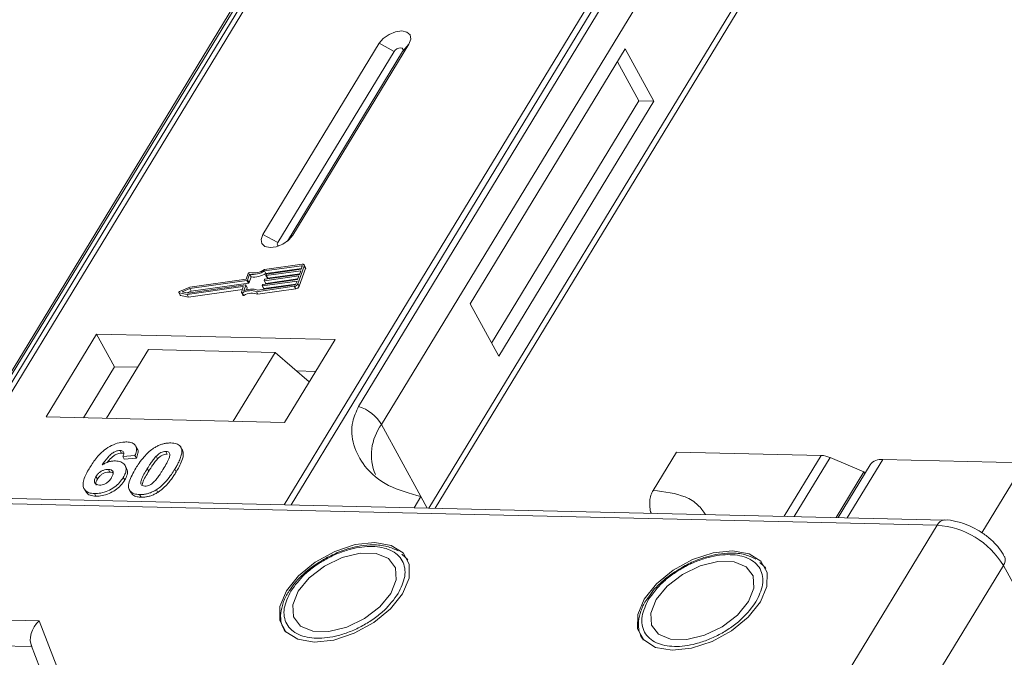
# Model space of a CAD drawing. Header units: millimetres. Extents: x 2145 to 3607, y 659 to 1692.
# Tile 82 of 85: x 3415 to 3462, y 1450 to 1481. Entities that reach past the tile are written whole.
import ezdxf

# ---------------------------------------------------------------- set-up
doc = ezdxf.new("R2010")
doc.units = ezdxf.units.MM

msp = doc.modelspace()

# ---------------------------------------------------------------- linework, layer by layer
at = {"color": 7, "linetype": 'Continuous', "lineweight": 15}
for p, q in [((3432.948, 1493.397), (3411.158, 1457.588)), ((3411.427, 1457.582), (3433.234, 1493.419)), ((3449.45, 1493.046), (3427.644, 1457.21)), ((3427.977, 1457.202), (3449.767, 1493.012)), ((3428.923, 1487.332), (3413.61, 1462.166)), ((3413.824, 1462.352), (3429.137, 1487.518)), ((3446.541, 1487.119), (3431.228, 1461.953)), ((3432.336, 1461.076), (3447.649, 1486.242)), ((3449.891, 1482.144), (3434.621, 1457.049)), ((3434.919, 1457.043), (3449.924, 1481.703)), ((3432.22, 1479.439), (3426.618, 1470.232)), ((3428.055, 1470.199), (3433.657, 1479.406)), ((3432.22, 1479.439), (3432.941, 1479.049)), ((3433.657, 1479.406), (3433.35, 1479.039)), ((3444.072, 1479.166), (3436.603, 1466.89)), ((3445.452, 1476.645), (3444.072, 1479.166)), ((3432.941, 1479.049), (3427.338, 1469.842)), ((3427.798, 1469.915), (3433.35, 1479.039)), ((3444.734, 1476.661), (3443.699, 1478.553)), ((3437.637, 1464.999), (3444.734, 1476.661)), ((3437.982, 1464.369), (3445.452, 1476.645)), ((3445.452, 1476.645), (3444.734, 1476.661)), ((3427.338, 1469.842), (3426.618, 1470.232)), ((3428.055, 1470.199), (3427.866, 1469.973)), ((3428.511, 1468.798), (3426.694, 1468.54)), ((3428.485, 1468.727), (3426.697, 1468.473)), ((3428.304, 1467.86), (3428.61, 1468.711)), ((3428.467, 1468.556), (3428.518, 1468.698)), ((3428.512, 1468.679), (3428.485, 1468.727)), ((3428.678, 1468.64), (3428.609, 1468.766)), ((3428.61, 1468.711), (3428.679, 1468.585)), ((3425.908, 1468.352), (3425.81, 1468.078)), ((3425.981, 1468.312), (3425.882, 1468.038)), ((3426.05, 1468.186), (3425.981, 1468.312)), ((3428.353, 1468.237), (3426.693, 1468.002)), ((3426.766, 1468.347), (3426.697, 1468.473)), ((3426.718, 1468.072), (3428.378, 1468.308)), ((3426.765, 1468.264), (3426.778, 1468.3)), ((3426.765, 1468.255), (3426.834, 1468.129)), ((3426.766, 1468.347), (3428.48, 1468.591)), ((3428.442, 1468.486), (3426.782, 1468.25)), ((3426.851, 1468.124), (3426.782, 1468.25)), ((3426.807, 1468.321), (3428.467, 1468.556)), ((3426.851, 1468.124), (3428.391, 1468.342)), ((3428.289, 1468.06), (3428.353, 1468.237)), ((3428.373, 1467.734), (3428.679, 1468.585)), ((3428.378, 1468.308), (3428.442, 1468.486)), ((3423.017, 1467.412), (3425.777, 1467.804)), ((3425.853, 1468.017), (3423.094, 1467.625)), ((3425.81, 1468.078), (3423.1, 1467.693)), ((3423.163, 1467.499), (3425.922, 1467.891)), ((3425.793, 1467.79), (3425.695, 1467.516)), ((3425.862, 1467.673), (3425.793, 1467.799)), ((3425.862, 1467.664), (3425.793, 1467.79)), ((3425.922, 1467.891), (3425.853, 1468.017)), ((3425.951, 1467.912), (3425.882, 1468.038)), ((3425.951, 1467.912), (3426.05, 1468.186)), ((3426.366, 1467.551), (3428.154, 1467.805)), ((3426.587, 1467.768), (3426.6, 1467.803)), ((3426.587, 1467.759), (3426.656, 1467.633)), ((3428.264, 1467.989), (3426.603, 1467.753)), ((3426.672, 1467.627), (3426.603, 1467.753)), ((3426.629, 1467.824), (3428.289, 1468.06)), ((3426.672, 1467.627), (3428.212, 1467.846)), ((3426.676, 1468.016), (3426.689, 1468.051)), ((3426.676, 1468.007), (3426.745, 1467.881)), ((3426.761, 1467.875), (3426.693, 1468.002)), ((3426.761, 1467.875), (3428.301, 1468.094)), ((3428.213, 1467.847), (3428.264, 1467.989)), ((3428.373, 1467.734), (3428.304, 1467.86)), ((3422.57, 1467.431), (3422.638, 1467.305)), ((3422.585, 1467.421), (3422.973, 1467.339)), ((3422.654, 1467.295), (3422.585, 1467.421)), ((3423.1, 1467.693), (3422.609, 1467.486)), ((3422.654, 1467.295), (3423.042, 1467.213)), ((3423.094, 1467.625), (3422.732, 1467.473)), ((3422.732, 1467.473), (3423.017, 1467.412)), ((3422.973, 1467.339), (3425.659, 1467.72)), ((3423.042, 1467.213), (3422.973, 1467.339)), ((3422.977, 1467.421), (3423.163, 1467.499)), ((3423.042, 1467.213), (3425.631, 1467.58)), ((3423.163, 1467.499), (3423.094, 1467.625)), ((3425.676, 1467.706), (3425.584, 1467.449)), ((3425.584, 1467.431), (3425.653, 1467.305)), ((3425.707, 1467.3), (3425.638, 1467.426)), ((3425.673, 1467.696), (3425.659, 1467.72)), ((3425.824, 1467.559), (3425.862, 1467.664)), ((3426.312, 1467.476), (3428.129, 1467.734)), ((3426.381, 1467.35), (3426.312, 1467.476)), ((3426.381, 1467.35), (3428.198, 1467.608)), ((3428.129, 1467.734), (3428.198, 1467.608)), ((3436.603, 1466.89), (3437.982, 1464.369)), ((3418.602, 1465.437), (3416.174, 1461.447)), ((3430.095, 1465.173), (3418.602, 1465.437)), ((3418.602, 1465.437), (3419.464, 1463.861)), ((3427.667, 1461.183), (3430.095, 1465.173)), ((3419.083, 1461.38), (3421.1, 1464.695)), ((3427.206, 1464.555), (3421.1, 1464.695)), ((3427.206, 1464.555), (3425.189, 1461.24)), ((3428.85, 1463.127), (3427.206, 1464.555)), ((3419.464, 1463.861), (3417.97, 1461.406)), ((3420.577, 1463.835), (3419.464, 1463.861)), ((3429.161, 1463.638), (3428.237, 1463.659)), ((3416.174, 1461.447), (3427.667, 1461.183)), ((3432.336, 1461.076), (3434.233, 1457.609)), ((3419.739, 1459.83), (3419.808, 1459.704)), ((3420.561, 1459.918), (3420.492, 1460.044)), ((3421.942, 1459.779), (3422.011, 1459.653)), ((3422.623, 1460.04), (3422.616, 1460.051)), ((3422.695, 1459.921), (3422.764, 1459.795)), ((3445.418, 1457.908), (3446.539, 1459.749)), ((3446.539, 1459.749), (3453.523, 1459.589)), ((3420.457, 1459.579), (3419.873, 1459.54)), ((3419.873, 1459.54), (3419.942, 1459.414)), ((3419.942, 1459.414), (3420.526, 1459.452)), ((3420.457, 1459.579), (3420.526, 1459.452)), ((3421.54, 1459.42), (3421.471, 1459.546)), ((3453.523, 1459.589), (3451.739, 1456.657)), ((3453.942, 1459.49), (3452.211, 1456.646)), ((3453.942, 1459.49), (3455.572, 1458.795)), ((3456.484, 1459.396), (3454.775, 1456.587)), ((3456.484, 1459.396), (3463.308, 1459.24)), ((3463.308, 1459.24), (3461.255, 1455.865)), ((3419.174, 1458.917), (3419.243, 1458.791)), ((3420.051, 1458.971), (3419.982, 1459.098)), ((3421.047, 1458.953), (3421.116, 1458.827)), ((3422.374, 1458.923), (3422.443, 1458.797)), ((3454.237, 1456.599), (3455.572, 1458.795)), ((3455.874, 1459.137), (3454.329, 1456.597)), ((3455.617, 1458.714), (3455.572, 1458.795)), ((3418.575, 1458.573), (3418.644, 1458.447)), ((3419.895, 1458.532), (3419.964, 1458.406)), ((3459.468, 1456.479), (3394.102, 1457.979)), ((3418.01, 1457.982), (3418.079, 1457.856)), ((3420.197, 1457.916), (3420.266, 1457.789)), ((3421.485, 1457.936), (3421.554, 1457.81)), ((3393.737, 1457.73), (3459.103, 1456.23)), ((3418.504, 1457.752), (3418.573, 1457.626)), ((3420.678, 1457.702), (3420.747, 1457.576)), ((3434.233, 1457.609), (3433.902, 1457.066)), ((3434.233, 1457.609), (3434.538, 1457.051)), ((3459.103, 1456.23), (3454.435, 1448.558)), ((3433.511, 1454.656), (3433.315, 1454.831)), ((3433.541, 1454.636), (3433.609, 1454.546)), ((3450.75, 1454.26), (3450.554, 1454.435)), ((3450.78, 1454.241), (3450.848, 1454.15)), ((3457.624, 1446.617), (3462.293, 1454.289)), ((3462.293, 1454.289), (3483.33, 1415.836)), ((3428.015, 1453.241), (3427.907, 1453.09)), ((3445.254, 1452.846), (3445.147, 1452.694)), ((3415.847, 1451.621), (3405.146, 1451.867)), ((3416.695, 1449.423), (3415.847, 1451.621)), ((3404.315, 1450.641), (3415.483, 1450.385)), ((3415.455, 1450.456), (3416.219, 1448.476))]:
    msp.add_line(p, q, dxfattribs=at)
at = {"color": 7, "linetype": 'Continuous', "lineweight": 15, "flags": 128}
for points in [[(3433.657, 1479.406), (3433.745, 1479.642), (3433.711, 1479.844), (3433.558, 1479.983), (3433.312, 1480.036), (3433.009, 1479.995), (3432.695, 1479.868), (3432.418, 1479.672), (3432.22, 1479.439)], [(3433.35, 1479.039), (3433.375, 1479.106), (3433.365, 1479.164), (3433.322, 1479.204), (3433.252, 1479.219), (3433.165, 1479.207), (3433.076, 1479.171), (3432.997, 1479.115), (3432.941, 1479.049)], [(3426.618, 1470.232), (3426.53, 1469.995), (3426.564, 1469.793), (3426.716, 1469.654), (3426.963, 1469.601), (3427.266, 1469.642), (3427.58, 1469.769), (3427.857, 1469.965), (3428.055, 1470.199)], [(3427.338, 1469.842), (3427.313, 1469.774), (3427.323, 1469.717), (3427.367, 1469.677), (3427.371, 1469.675)], [(3428.518, 1468.698), (3428.52, 1468.705), (3428.52, 1468.711), (3428.518, 1468.717), (3428.514, 1468.721), (3428.509, 1468.725), (3428.502, 1468.727), (3428.494, 1468.728), (3428.485, 1468.727)], [(3428.511, 1468.798), (3428.537, 1468.8), (3428.56, 1468.798), (3428.581, 1468.791), (3428.597, 1468.781), (3428.608, 1468.767), (3428.614, 1468.751), (3428.615, 1468.732), (3428.61, 1468.711)], [(3426.782, 1468.25), (3426.777, 1468.249), (3426.773, 1468.25), (3426.77, 1468.251), (3426.767, 1468.253), (3426.765, 1468.255), (3426.764, 1468.258), (3426.764, 1468.261), (3426.765, 1468.264)], [(3425.777, 1467.804), (3425.781, 1467.804), (3425.785, 1467.804), (3425.788, 1467.803), (3425.791, 1467.801), (3425.793, 1467.799), (3425.794, 1467.796), (3425.794, 1467.793), (3425.793, 1467.79)], [(3426.603, 1467.753), (3426.599, 1467.753), (3426.595, 1467.753), (3426.592, 1467.754), (3426.589, 1467.756), (3426.587, 1467.758), (3426.586, 1467.761), (3426.586, 1467.764), (3426.587, 1467.768)], [(3426.693, 1468.002), (3426.688, 1468.001), (3426.684, 1468.002), (3426.681, 1468.003), (3426.678, 1468.004), (3426.676, 1468.007), (3426.675, 1468.009), (3426.675, 1468.013), (3426.676, 1468.016)], [(3422.585, 1467.421), (3422.576, 1467.425), (3422.57, 1467.431), (3422.567, 1467.44), (3422.569, 1467.45), (3422.575, 1467.46), (3422.584, 1467.47), (3422.595, 1467.479), (3422.609, 1467.486)], [(3425.638, 1467.426), (3425.626, 1467.422), (3425.614, 1467.42), (3425.604, 1467.42), (3425.594, 1467.422), (3425.588, 1467.427), (3425.583, 1467.433), (3425.582, 1467.44), (3425.584, 1467.449)], [(3425.653, 1467.305), (3425.657, 1467.3), (3425.663, 1467.296), (3425.672, 1467.294), (3425.683, 1467.294), (3425.695, 1467.296), (3425.707, 1467.3)], [(3425.659, 1467.72), (3425.664, 1467.721), (3425.668, 1467.72), (3425.671, 1467.719), (3425.674, 1467.717), (3425.676, 1467.715), (3425.677, 1467.712), (3425.677, 1467.709), (3425.676, 1467.706)], [(3429.094, 1450.602), (3430.031, 1450.699), (3431.019, 1451.021), (3431.961, 1451.536), (3432.765, 1452.194), (3433.352, 1452.931), (3433.665, 1453.674), (3433.673, 1454.35), (3433.376, 1454.894), (3432.802, 1455.252), (3432.007, 1455.389), (3431.07, 1455.292), (3430.083, 1454.97), (3429.141, 1454.454), (3428.337, 1453.796), (3427.749, 1453.06), (3427.436, 1452.317), (3427.428, 1451.64), (3427.726, 1451.096), (3428.3, 1450.739), (3429.094, 1450.602)], [(3446.334, 1450.206), (3447.271, 1450.303), (3448.258, 1450.625), (3449.2, 1451.141), (3450.004, 1451.799), (3450.592, 1452.535), (3450.905, 1453.278), (3450.913, 1453.955), (3450.615, 1454.499), (3450.041, 1454.857), (3449.247, 1454.994), (3448.31, 1454.896), (3447.322, 1454.574), (3446.38, 1454.059), (3445.576, 1453.401), (3444.989, 1452.664), (3444.676, 1451.921), (3444.668, 1451.245), (3444.965, 1450.701), (3445.539, 1450.343), (3446.334, 1450.206)], [(3428.324, 1453.046), (3428.062, 1452.393), (3428.101, 1451.811), (3428.435, 1451.373), (3429.024, 1451.13), (3429.797, 1451.113), (3430.661, 1451.322), (3431.512, 1451.733), (3432.247, 1452.297), (3432.778, 1452.944), (3433.039, 1453.598), (3433.001, 1454.179), (3432.667, 1454.618), (3432.078, 1454.86), (3431.304, 1454.878), (3430.44, 1454.669), (3429.589, 1454.258), (3428.854, 1453.694), (3428.324, 1453.046)], [(3445.563, 1452.651), (3445.302, 1451.997), (3445.34, 1451.416), (3445.674, 1450.977), (3446.263, 1450.735), (3447.037, 1450.717), (3447.901, 1450.926), (3448.752, 1451.338), (3449.487, 1451.901), (3450.017, 1452.549), (3450.279, 1453.203), (3450.24, 1453.784), (3449.906, 1454.222), (3449.317, 1454.465), (3448.544, 1454.483), (3447.679, 1454.273), (3446.829, 1453.862), (3446.094, 1453.299), (3445.563, 1452.651)]]:
    msp.add_lwpolyline(points, dxfattribs=at)
at = {"color": 7, "linetype": 'Continuous', "lineweight": 15}
for centre, radius, start, end in [((3425.975, 1468.321), 0.0736, 81.7629, 154.647), ((3426.094, 1469.48), 1.173, 264.4424, 300.9301), ((3426.152, 1469.377), 0.998, 260.3986, 302.9491), ((3426.163, 1469.354), 1.173, 264.4424, 300.9301), ((3426.812, 1468.283), 0.0381, 97.4207, 153.8527), ((3428.618, 1468.611), 0.0661, 336.9348, 26.0002), ((3425.848, 1468.055), 0.0381, 277.4207, 333.8527), ((3425.917, 1467.929), 0.0381, 277.4207, 333.8527), ((3426.634, 1467.786), 0.0381, 97.4207, 153.8527), ((3426.723, 1468.035), 0.0381, 97.4207, 153.8527), ((3426.757, 1467.89), 0.0149, 216.6597, 287.1115), ((3426.846, 1468.138), 0.0149, 216.6597, 287.1115), ((3428.099, 1467.961), 0.229, 277.4207, 333.8527), ((3428.144, 1467.881), 0.0762, 277.4207, 333.8527), ((3422.657, 1467.316), 0.0212, 210.2186, 262.8226), ((3426.03, 1466.707), 0.819, 69.8549, 118.6145), ((3426.075, 1466.692), 0.907, 71.2927, 114.8085), ((3426.099, 1466.581), 0.819, 69.8549, 118.6145), ((3425.852, 1467.668), 0.011, 336.9348, 26.0002), ((3426.668, 1467.641), 0.0149, 216.6597, 287.1115), ((3428.168, 1467.835), 0.229, 277.4207, 333.8527), ((3430.586, 1460.004), 2.052, 31.4947, 71.765), ((3434.282, 1459.613), 2.434, 143.0587, 202.974), ((3453.473, 1458.435), 1.154, 66.0507, 87.522), ((3456.404, 1458.737), 0.664, 83.0653, 142.99), ((3459.488, 1456.058), 0.422, 92.683, 155.9406), ((3458.826, 1452.182), 4.057, 31.2883, 86.0774), ((3461.951, 1454.553), 0.432, 322.3041, 24.4947)]:
    msp.add_arc(centre, radius, start, end, dxfattribs=at)
msp.add_ellipse((3416.192, 1450.991), major_axis=(0.549, 0.781), ratio=0.715737, start_param=1.232087, end_param=2.802883, dxfattribs=at)
for points, knots in [([(3431.228, 1461.953), (3431.117, 1461.707), (3430.832, 1461.077), (3430.941, 1460.059), (3431.499, 1458.985), (3432.59, 1458.065), (3433.687, 1457.761), (3434.233, 1457.609)], [0, 0, 0, 0, 0.125713, 0.321276, 0.524466, 0.763484, 1, 1, 1, 1]), ([(3418.275, 1459), (3418.327, 1459.082), (3418.483, 1459.328), (3418.756, 1459.668), (3419.145, 1459.975), (3419.507, 1460.155), (3419.825, 1460.234), (3419.996, 1460.237), (3420.058, 1460.238)], [0, 0, 0, 0, 0.142337, 0.429127, 0.589943, 0.751205, 0.909895, 1, 1, 1, 1]), ([(3420.058, 1460.238), (3420.152, 1460.229), (3420.322, 1460.213), (3420.477, 1460.095), (3420.547, 1459.921), (3420.519, 1459.737), (3420.471, 1459.614), (3420.457, 1459.579)], [0, 0, 0, 0, 0.2426908, 0.4390024, 0.635006, 0.8950587, 1, 1, 1, 1]), ([(3421.385, 1459.954), (3421.435, 1459.984), (3421.538, 1460.045), (3421.703, 1460.114), (3421.869, 1460.161), (3422.005, 1460.182), (3422.112, 1460.189), (3422.165, 1460.189), (3422.191, 1460.189)], [0, 0, 0, 0, 0.193776, 0.3936, 0.587864, 0.788908, 0.894169, 1, 1, 1, 1]), ([(3422.191, 1460.189), (3422.239, 1460.186), (3422.334, 1460.181), (3422.459, 1460.151), (3422.567, 1460.1), (3422.634, 1460.037), (3422.675, 1459.975), (3422.688, 1459.939), (3422.695, 1459.921)], [0, 0, 0, 0, 0.192627, 0.388684, 0.582013, 0.783201, 0.891038, 1, 1, 1, 1]), ([(3419.739, 1459.83), (3419.698, 1459.827), (3419.616, 1459.823), (3419.469, 1459.764), (3419.303, 1459.66), (3419.09, 1459.44), (3418.96, 1459.256), (3418.872, 1459.131)], [0, 0, 0, 0, 0.112049, 0.22438, 0.370115, 0.570276, 1, 1, 1, 1]), ([(3419.118, 1459.248), (3419.118, 1459.248), (3419.174, 1459.326), (3419.277, 1459.445), (3419.455, 1459.592), (3419.605, 1459.669), (3419.727, 1459.702), (3419.785, 1459.703), (3419.808, 1459.704)], [0, 0, 0, 0, 0.000071, 0.368569, 0.571075, 0.774891, 0.911654, 1, 1, 1, 1]), ([(3419.873, 1459.54), (3419.893, 1459.587), (3419.925, 1459.663), (3419.914, 1459.753), (3419.868, 1459.804), (3419.803, 1459.826), (3419.756, 1459.829), (3419.739, 1459.83)], [0, 0, 0, 0, 0.33384, 0.524547, 0.716372, 0.891824, 1, 1, 1, 1]), ([(3419.808, 1459.704), (3419.847, 1459.703), (3419.89, 1459.701), (3419.915, 1459.682), (3419.917, 1459.68)], [0, 0, 0, 0, 0.900108, 1, 1, 1, 1]), ([(3420.498, 1458.971), (3420.549, 1459.053), (3420.666, 1459.239), (3420.915, 1459.561), (3421.174, 1459.817), (3421.364, 1459.941), (3421.385, 1459.954)], [0, 0, 0, 0, 0.237381, 0.538918, 0.949082, 1, 1, 1, 1]), ([(3420.526, 1459.452), (3420.553, 1459.532), (3420.608, 1459.693), (3420.615, 1459.86), (3420.561, 1459.913), (3420.558, 1459.916)], [0, 0, 0, 0, 0.481785, 0.969308, 1, 1, 1, 1]), ([(3421.471, 1459.546), (3421.513, 1459.588), (3421.583, 1459.656), (3421.707, 1459.731), (3421.821, 1459.77), (3421.898, 1459.779), (3421.938, 1459.779), (3421.942, 1459.779)], [0, 0, 0, 0, 0.334804, 0.542561, 0.750382, 0.970721, 1, 1, 1, 1]), ([(3421.942, 1459.779), (3421.981, 1459.775), (3422.05, 1459.767), (3422.115, 1459.719), (3422.142, 1459.631), (3422.112, 1459.463), (3421.99, 1459.219), (3421.878, 1459.031), (3421.821, 1458.935)], [0, 0, 0, 0, 0.1056461, 0.1862213, 0.267042, 0.4315406, 0.7127076, 1, 1, 1, 1]), ([(3422.695, 1459.921), (3422.703, 1459.887), (3422.719, 1459.819), (3422.708, 1459.675), (3422.662, 1459.492), (3422.575, 1459.288), (3422.477, 1459.097), (3422.408, 1458.981), (3422.374, 1458.923)], [0, 0, 0, 0, 0.118432, 0.239329, 0.449434, 0.664178, 0.83182, 1, 1, 1, 1]), ([(3422.443, 1458.797), (3422.491, 1458.879), (3422.598, 1459.061), (3422.735, 1459.363), (3422.803, 1459.625), (3422.772, 1459.76), (3422.764, 1459.795)], [0, 0, 0, 0, 0.236775, 0.527928, 0.878334, 1, 1, 1, 1]), ([(3422.764, 1459.795), (3422.752, 1459.827), (3422.734, 1459.876), (3422.695, 1459.911), (3422.682, 1459.923)], [0, 0, 0, 0, 0.667997, 1, 1, 1, 1]), ([(3418.872, 1459.131), (3418.923, 1459.16), (3419.028, 1459.218), (3419.166, 1459.272), (3419.276, 1459.3), (3419.358, 1459.316), (3419.438, 1459.324), (3419.49, 1459.324), (3419.516, 1459.324)], [0, 0, 0, 0, 0.243654, 0.49576, 0.617892, 0.741503, 0.870025, 1, 1, 1, 1]), ([(3419.516, 1459.324), (3419.609, 1459.315), (3419.795, 1459.295), (3419.965, 1459.157), (3420.043, 1458.967), (3420.013, 1458.748), (3419.931, 1458.598), (3419.895, 1458.532)], [0, 0, 0, 0, 0.210216, 0.421975, 0.620016, 0.831037, 1, 1, 1, 1]), ([(3421.047, 1458.953), (3421.073, 1458.994), (3421.123, 1459.076), (3421.195, 1459.187), (3421.263, 1459.286), (3421.326, 1459.373), (3421.393, 1459.46), (3421.445, 1459.517), (3421.471, 1459.546)], [0, 0, 0, 0, 0.20527, 0.410616, 0.557148, 0.703844, 0.851475, 1, 1, 1, 1]), ([(3421.116, 1458.827), (3421.142, 1458.868), (3421.192, 1458.95), (3421.264, 1459.061), (3421.332, 1459.16), (3421.395, 1459.247), (3421.462, 1459.334), (3421.514, 1459.391), (3421.54, 1459.42)], [0, 0, 0, 0, 0.20527, 0.4106157, 0.5571475, 0.7038444, 0.8514751, 1, 1, 1, 1]), ([(3421.54, 1459.42), (3421.582, 1459.462), (3421.652, 1459.53), (3421.776, 1459.605), (3421.89, 1459.644), (3421.967, 1459.653), (3422.007, 1459.653), (3422.011, 1459.653)], [0, 0, 0, 0, 0.334804, 0.542561, 0.750382, 0.970721, 1, 1, 1, 1]), ([(3418.504, 1457.752), (3418.411, 1457.761), (3418.224, 1457.778), (3418.04, 1457.907), (3417.944, 1458.099), (3417.972, 1458.432), (3418.124, 1458.747), (3418.254, 1458.965), (3418.275, 1459)], [0, 0, 0, 0, 0.148269, 0.297647, 0.442421, 0.607851, 0.935658, 1, 1, 1, 1]), ([(3418.575, 1458.573), (3418.609, 1458.623), (3418.666, 1458.707), (3418.795, 1458.81), (3418.923, 1458.874), (3419.056, 1458.914), (3419.135, 1458.916), (3419.174, 1458.917)], [0, 0, 0, 0, 0.2767209, 0.4568705, 0.6370074, 0.8240683, 1, 1, 1, 1]), ([(3418.644, 1458.447), (3418.678, 1458.497), (3418.735, 1458.581), (3418.864, 1458.683), (3418.992, 1458.748), (3419.125, 1458.788), (3419.204, 1458.79), (3419.243, 1458.791)], [0, 0, 0, 0, 0.276721, 0.45687, 0.637007, 0.824068, 1, 1, 1, 1]), ([(3419.174, 1458.917), (3419.221, 1458.913), (3419.307, 1458.905), (3419.387, 1458.844), (3419.422, 1458.759), (3419.397, 1458.645), (3419.352, 1458.563), (3419.327, 1458.52)], [0, 0, 0, 0, 0.213757, 0.394944, 0.576585, 0.777311, 1, 1, 1, 1]), ([(3419.243, 1458.791), (3419.291, 1458.788), (3419.359, 1458.785), (3419.398, 1458.752), (3419.409, 1458.743)], [0, 0, 0, 0, 0.715718, 1, 1, 1, 1]), ([(3419.964, 1458.406), (3420.007, 1458.488), (3420.093, 1458.653), (3420.113, 1458.852), (3420.058, 1458.938), (3420.04, 1458.965)], [0, 0, 0, 0, 0.401791, 0.807526, 1, 1, 1, 1]), ([(3420.678, 1457.702), (3420.585, 1457.71), (3420.397, 1457.728), (3420.217, 1457.855), (3420.127, 1458.052), (3420.188, 1458.431), (3420.372, 1458.751), (3420.498, 1458.971)], [0, 0, 0, 0, 0.147528, 0.296569, 0.43214, 0.608737, 1, 1, 1, 1]), ([(3420.927, 1458.111), (3420.881, 1458.117), (3420.807, 1458.127), (3420.747, 1458.182), (3420.729, 1458.276), (3420.764, 1458.445), (3420.888, 1458.684), (3420.994, 1458.863), (3421.047, 1458.953)], [0, 0, 0, 0, 0.125351, 0.202197, 0.279182, 0.459742, 0.727968, 1, 1, 1, 1]), ([(3420.819, 1458.195), (3420.823, 1458.227), (3420.837, 1458.342), (3420.961, 1458.559), (3421.064, 1458.737), (3421.116, 1458.827)], [0, 0, 0, 0, 0.159501, 0.57679, 1, 1, 1, 1]), ([(3421.821, 1458.935), (3421.796, 1458.894), (3421.745, 1458.813), (3421.674, 1458.702), (3421.606, 1458.603), (3421.543, 1458.516), (3421.477, 1458.43), (3421.425, 1458.373), (3421.399, 1458.345)], [0, 0, 0, 0, 0.205942, 0.411959, 0.558149, 0.704502, 0.851801, 1, 1, 1, 1]), ([(3422.374, 1458.923), (3422.322, 1458.841), (3422.205, 1458.655), (3421.96, 1458.337), (3421.703, 1458.08), (3421.513, 1457.954), (3421.485, 1457.936)], [0, 0, 0, 0, 0.236629, 0.537361, 0.932986, 1, 1, 1, 1]), ([(3421.554, 1457.81), (3421.602, 1457.843), (3421.7, 1457.909), (3421.865, 1458.049), (3422.04, 1458.231), (3422.201, 1458.434), (3422.334, 1458.624), (3422.406, 1458.739), (3422.443, 1458.797)], [0, 0, 0, 0, 0.11827, 0.23888, 0.450732, 0.667209, 0.83334, 1, 1, 1, 1]), ([(3418.742, 1458.161), (3418.696, 1458.167), (3418.603, 1458.178), (3418.521, 1458.252), (3418.488, 1458.351), (3418.515, 1458.464), (3418.556, 1458.538), (3418.575, 1458.573)], [0, 0, 0, 0, 0.207905, 0.419981, 0.630626, 0.821735, 1, 1, 1, 1]), ([(3419.895, 1458.532), (3419.839, 1458.449), (3419.727, 1458.284), (3419.465, 1458.053), (3419.149, 1457.874), (3418.809, 1457.763), (3418.606, 1457.755), (3418.504, 1457.752)], [0, 0, 0, 0, 0.197831, 0.3973, 0.59891, 0.798741, 1, 1, 1, 1]), ([(3418.59, 1458.157), (3418.579, 1458.181), (3418.556, 1458.234), (3418.585, 1458.338), (3418.625, 1458.412), (3418.644, 1458.447)], [0, 0, 0, 0, 0.296139, 0.660307, 1, 1, 1, 1]), ([(3418.573, 1457.626), (3418.673, 1457.629), (3418.875, 1457.636), (3419.205, 1457.743), (3419.516, 1457.915), (3419.785, 1458.144), (3419.903, 1458.317), (3419.964, 1458.406)], [0, 0, 0, 0, 0.198208, 0.398397, 0.584963, 0.787074, 1, 1, 1, 1]), ([(3419.327, 1458.52), (3419.293, 1458.468), (3419.236, 1458.383), (3419.117, 1458.275), (3418.997, 1458.21), (3418.866, 1458.167), (3418.786, 1458.163), (3418.742, 1458.161)], [0, 0, 0, 0, 0.2886974, 0.4635526, 0.6399417, 0.8018084, 1, 1, 1, 1]), ([(3421.399, 1458.345), (3421.357, 1458.303), (3421.288, 1458.235), (3421.164, 1458.16), (3421.051, 1458.121), (3420.973, 1458.112), (3420.933, 1458.111), (3420.927, 1458.111)], [0, 0, 0, 0, 0.333678, 0.540413, 0.747264, 0.961209, 1, 1, 1, 1]), ([(3418.089, 1457.862), (3418.118, 1457.815), (3418.185, 1457.705), (3418.376, 1457.637), (3418.524, 1457.629), (3418.573, 1457.626)], [0, 0, 0, 0, 0.338595, 0.784132, 1, 1, 1, 1]), ([(3420.279, 1457.797), (3420.3, 1457.759), (3420.353, 1457.661), (3420.531, 1457.592), (3420.686, 1457.58), (3420.747, 1457.576)], [0, 0, 0, 0, 0.275409, 0.710365, 1, 1, 1, 1]), ([(3421.485, 1457.936), (3421.434, 1457.906), (3421.332, 1457.845), (3421.167, 1457.777), (3421.001, 1457.729), (3420.865, 1457.708), (3420.758, 1457.702), (3420.705, 1457.702), (3420.678, 1457.702)], [0, 0, 0, 0, 0.193769, 0.393564, 0.587886, 0.789131, 0.894283, 1, 1, 1, 1]), ([(3420.747, 1457.576), (3420.796, 1457.576), (3420.895, 1457.577), (3421.053, 1457.6), (3421.219, 1457.645), (3421.359, 1457.702), (3421.471, 1457.76), (3421.526, 1457.793), (3421.554, 1457.81)], [0, 0, 0, 0, 0.193594, 0.390501, 0.584817, 0.78683, 0.892868, 1, 1, 1, 1]), ([(3445.418, 1457.908), (3445.38, 1457.832), (3445.304, 1457.68), (3445.251, 1457.386), (3445.256, 1457.09), (3445.291, 1456.89), (3445.327, 1456.808), (3445.329, 1456.804)], [0, 0, 0, 0, 0.246585, 0.493169, 0.739754, 0.986338, 1, 1, 1, 1]), ([(3447.944, 1456.744), (3447.832, 1456.902), (3447.592, 1457.243), (3446.82, 1457.734), (3445.971, 1457.839), (3445.418, 1457.908)], [0, 0, 0, 0, 0.232888, 0.501331, 1, 1, 1, 1]), ([(3461.124, 1455.959), (3460.86, 1456.098), (3460.494, 1456.292), (3459.939, 1456.432), (3459.648, 1456.492), (3459.475, 1456.478), (3459.469, 1456.477)], [0, 0, 0, 0, 0.488444, 0.677599, 0.988653, 1, 1, 1, 1]), ([(3462.333, 1454.725), (3462.298, 1454.796), (3462.2, 1454.993), (3461.94, 1455.303), (3461.577, 1455.658), (3461.275, 1455.858), (3461.124, 1455.959)], [0, 0, 0, 0, 0.143955, 0.402623, 0.700319, 1, 1, 1, 1]), ([(3427.965, 1453.055), (3428.169, 1453.332), (3428.483, 1453.759), (3429.119, 1454.267), (3429.666, 1454.611), (3430.253, 1454.889), (3431.018, 1455.141), (3431.928, 1455.259), (3432.672, 1455.103), (3433.113, 1454.823), (3433.349, 1454.526), (3433.47, 1454.167), (3433.478, 1453.645), (3433.271, 1453.215), (3433.137, 1452.936)], [0, 0, 0, 0, 0.119721, 0.184837, 0.25, 0.315115, 0.380279, 0.5, 0.619721, 0.684837, 0.75, 0.815115, 0.880279, 1, 1, 1, 1]), ([(3433.135, 1454.991), (3432.963, 1455.072), (3432.606, 1455.241), (3431.972, 1455.3), (3431.366, 1455.25), (3430.816, 1455.128), (3430.249, 1454.943), (3429.86, 1454.748), (3429.65, 1454.642)], [0, 0, 0, 0, 0.19129, 0.397064, 0.559818, 0.686756, 0.830295, 1, 1, 1, 1]), ([(3429.65, 1454.642), (3429.368, 1454.471), (3428.974, 1454.231), (3428.49, 1453.805), (3428.202, 1453.517), (3428.057, 1453.304), (3428.015, 1453.241)], [0, 0, 0, 0, 0.431946, 0.604262, 0.884419, 1, 1, 1, 1]), ([(3445.204, 1452.659), (3445.408, 1452.936), (3445.723, 1453.364), (3446.358, 1453.872), (3446.906, 1454.215), (3447.492, 1454.493), (3448.257, 1454.746), (3449.167, 1454.863), (3449.912, 1454.708), (3450.352, 1454.427), (3450.589, 1454.131), (3450.709, 1453.772), (3450.718, 1453.249), (3450.51, 1452.819), (3450.376, 1452.54)], [0, 0, 0, 0, 0.119721, 0.184837, 0.25, 0.315115, 0.380279, 0.5, 0.619721, 0.684837, 0.75, 0.815115, 0.880279, 1, 1, 1, 1]), ([(3450.374, 1454.595), (3450.203, 1454.677), (3449.846, 1454.845), (3449.211, 1454.904), (3448.606, 1454.854), (3448.055, 1454.733), (3447.488, 1454.548), (3447.1, 1454.352), (3446.889, 1454.247)], [0, 0, 0, 0, 0.19129, 0.397064, 0.559818, 0.686756, 0.830295, 1, 1, 1, 1]), ([(3446.889, 1454.247), (3446.608, 1454.075), (3446.214, 1453.836), (3445.729, 1453.41), (3445.441, 1453.122), (3445.296, 1452.908), (3445.254, 1452.846)], [0, 0, 0, 0, 0.431946, 0.604262, 0.884419, 1, 1, 1, 1]), ([(3427.907, 1453.09), (3427.88, 1453.051), (3427.737, 1452.855), (3427.577, 1452.482), (3427.459, 1451.982), (3427.477, 1451.492), (3427.629, 1451.22), (3427.702, 1451.089)], [0, 0, 0, 0, 0.055607, 0.284691, 0.52115, 0.769695, 1, 1, 1, 1]), ([(3433.137, 1452.936), (3432.933, 1452.659), (3432.618, 1452.231), (3431.983, 1451.723), (3431.435, 1451.38), (3430.849, 1451.102), (3430.084, 1450.85), (3429.174, 1450.732), (3428.429, 1450.887), (3427.989, 1451.168), (3427.752, 1451.464), (3427.632, 1451.823), (3427.623, 1452.346), (3427.831, 1452.776), (3427.965, 1453.055)], [0, 0, 0, 0, 0.119721, 0.184837, 0.25, 0.315115, 0.380279, 0.5, 0.619721, 0.684837, 0.75, 0.815115, 0.880279, 1, 1, 1, 1]), ([(3445.147, 1452.694), (3445.119, 1452.656), (3444.976, 1452.46), (3444.816, 1452.087), (3444.698, 1451.587), (3444.716, 1451.096), (3444.868, 1450.824), (3444.942, 1450.693)], [0, 0, 0, 0, 0.055607, 0.284691, 0.52115, 0.769695, 1, 1, 1, 1]), ([(3450.376, 1452.54), (3450.172, 1452.263), (3449.858, 1451.836), (3449.222, 1451.328), (3448.675, 1450.984), (3448.088, 1450.707), (3447.323, 1450.454), (3446.413, 1450.336), (3445.669, 1450.492), (3445.228, 1450.772), (3444.992, 1451.069), (3444.871, 1451.428), (3444.862, 1451.95), (3445.07, 1452.38), (3445.204, 1452.659)], [0, 0, 0, 0, 0.119721, 0.184837, 0.25, 0.315115, 0.380279, 0.5, 0.619721, 0.684837, 0.75, 0.815115, 0.880279, 1, 1, 1, 1]), ([(3390.469, 1450.74), (3391.432, 1450.68), (3393.389, 1450.559), (3396.536, 1449.98), (3399.568, 1449.16), (3402.412, 1448.158), (3405.021, 1447.053), (3407.611, 1445.768), (3410.998, 1443.828), (3414.195, 1441.598), (3417.088, 1439.166), (3419.265, 1437.092), (3421.369, 1434.768), (3423.281, 1432.235), (3424.827, 1429.722), (3426.027, 1427.217), (3426.872, 1424.709), (3427.29, 1422.424), (3427.356, 1420.398), (3427.152, 1418.633), (3426.684, 1416.974), (3425.702, 1414.936), (3424.21, 1413.211), (3422.27, 1411.86), (3420.465, 1410.964), (3418.264, 1410.264), (3415.679, 1409.817), (3413.807, 1409.784), (3412.884, 1409.767)], [0, 0, 0, 0, 0.038862, 0.078912, 0.1200677, 0.1522272, 0.1843815, 0.2172151, 0.2500433, 0.3156185, 0.347778, 0.3799323, 0.4210926, 0.4611415, 0.5, 0.5388632, 0.578912, 0.6200677, 0.6522272, 0.6843815, 0.7172151, 0.7500433, 0.8156185, 0.847778, 0.8799323, 0.9210926, 0.9611404, 1, 1, 1, 1])]:
    msp.add_open_spline(points, degree=3, knots=knots, dxfattribs=at)

doc.saveas('drawing.dxf')
